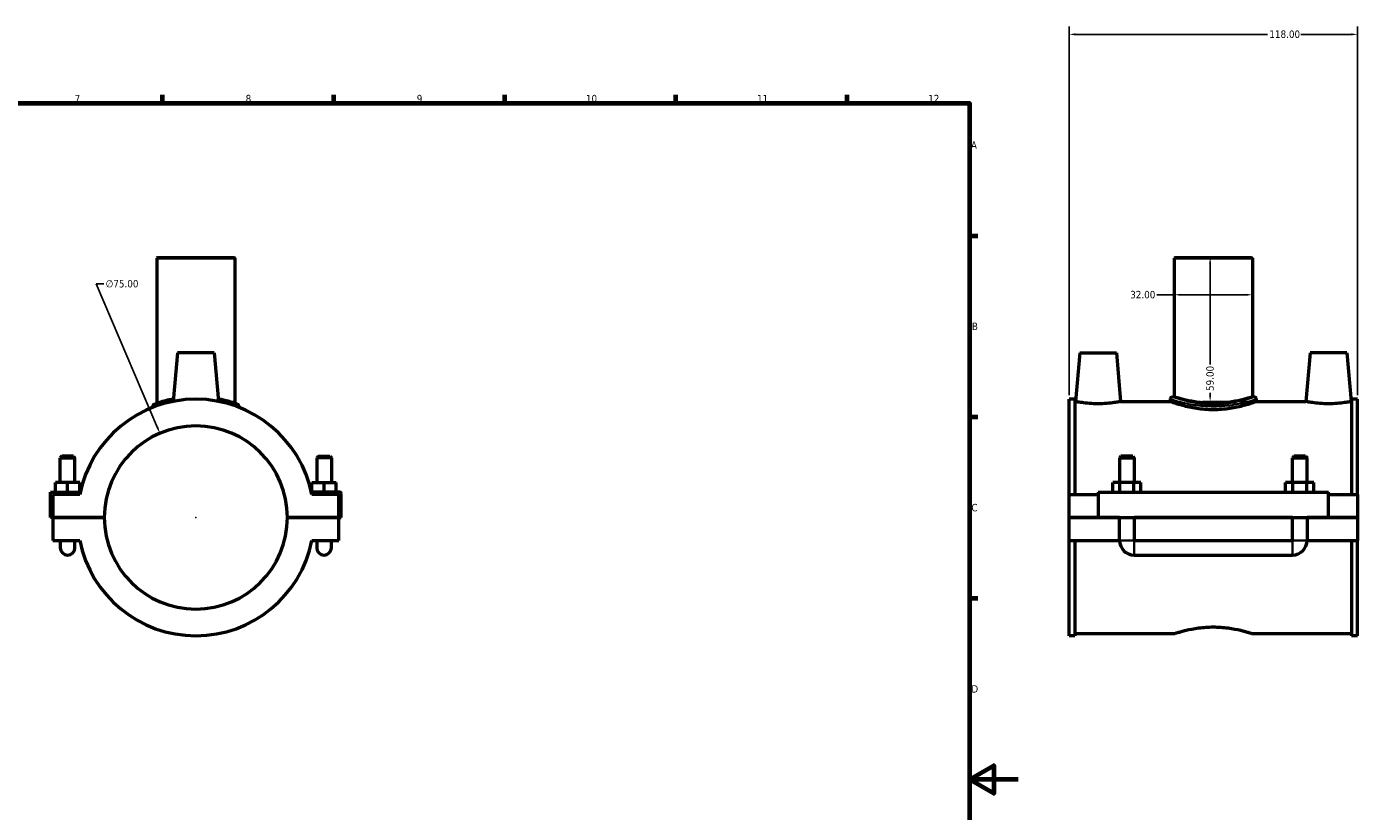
# Model space of a CAD drawing. Header units: millimetres. Extents: x 0 to 1090, y -37 to 1059.
# Tile 3 of 5: x 435 to 980, y 284 to 605. Entities that reach past the tile are written whole.
import ezdxf

# ---------------------------------------------------------------- set-up
doc = ezdxf.new("R2010")
doc.units = ezdxf.units.MM
for name, color, linetype, lineweight in [('Border (ANSI)', 7, 'Continuous', 70), ('Dimension (ANSI)', 7, 'Continuous', 25), ('Visible (ANSI)', 7, 'Continuous', 50), ('Visible Narrow (ANSI)', 7, 'Continuous', 35)]:
    doc.layers.add(name, color=color, linetype=linetype, lineweight=lineweight)
doc.styles.add('Note Text (ANSI)', font='tahoma.ttf')
doc.dimstyles.new('Default - mm (ANSI)', dxfattribs={"dimtxt": 3.048, "dimasz": 2.5, "dimexe": 3.175, "dimexo": 1.6002, "dimgap": 0.8, "dimtad": 0, "dimtoh": 1, "dimrnd": 1e-08, "dimzin": 4, "dimdsep": 46, "dimtxsty": 'Note Text (ANSI)', "dimcen": 0.09, "dimdle": 10, "dimclrd": 256, "dimclre": 256, "dimclrt": 256, "dimadec": 1, "dimazin": 1, "dimtfac": 1, "dimtofl": 0, "dimtmove": 0, "dimatfit": 3, "dimfxl": 1, "dimtolj": 1, "dimtzin": 4, "dimlwd": -1, "dimlwe": -1, "dimarcsym": 0})

# ---------------------------------------------------------------- blocks, each defined once
blk = doc.blocks.new('Borders Default Border')
at = {"layer": 'Border (ANSI)'}
for p, q in [((490.58, 574), (490.58, 577.45)), ((560.67, 574), (560.67, 577.45)), ((630.75, 574), (630.75, 577.45)), ((700.83, 574), (700.83, 577.45)), ((770.92, 574), (770.92, 577.45)), ((821, 519.75), (824.45, 519.75)), ((821, 445.5), (824.45, 445.5)), ((821, 371.25), (824.45, 371.25))]:
    blk.add_line(p, q, dxfattribs=at)
at = {"layer": 'Border (ANSI)', "flags": 128}
for points in [[(20, 20), (20, 574), (821, 574), (821, 20), (20, 20)], [(841, 297), (821, 297), (831, 302.77), (831, 291.23), (821, 297)]]:
    blk.add_lwpolyline(points, dxfattribs=at)
at = {"layer": 'Border (ANSI)', "attachment_point": 7, "style": 'Note Text (ANSI)'}
for s, insert, char_height in [('7', (454.6, 574.4), 3.05), ('8', (524.63, 574.33), 3.05), ('9', (594.7, 574.34), 3.05), ('10', (663.96, 574.34), 3.048), ('11', (734.04, 574.4), 3.048), ('12', (804.13, 574.4), 3.048), ('A', (821.63, 555.35), 3.05), ('B', (821.99, 481.1), 3.05), ('C', (821.8, 406.8), 3.05), ('D', (821.81, 332.6), 3.05)]:
    blk.add_mtext(s, dxfattribs=dict(at, insert=insert, char_height=char_height))
blk = doc.blocks.new('*D6')
at = {"layer": 'Defpoints', "color": 0, "transparency": 16777216}
for p in [(979.87, 602.22), (861.87, 452.79), (979.87, 452.79)]:
    blk.add_point(p, dxfattribs=at)
at = {"layer": 'Dimension (ANSI)', "transparency": 16777216}
for p, q in [((861.87, 454.39), (861.87, 605.4)), ((979.87, 454.39), (979.87, 605.4)), ((864.37, 602.22), (943.03, 602.22)), ((977.37, 602.22), (956.71, 602.22))]:
    blk.add_line(p, q, dxfattribs=at)
for points in [[(864.37, 602.64), (864.37, 601.81), (861.87, 602.22)], [(977.37, 602.64), (977.37, 601.81), (979.87, 602.22)]]:
    blk.add_solid(points, dxfattribs=at)
at = {"layer": 'Dimension (ANSI)', "transparency": 16777216, "insert": (943.83, 603.82), "char_height": 3.048, "attachment_point": 1, "style": 'Note Text (ANSI)'}
blk.add_mtext('\\A1;118.00', dxfattribs=at)
blk = doc.blocks.new('*D7')
at = {"layer": 'Defpoints', "color": 0, "transparency": 16777216}
for p in [(920.87, 510.84), (919.56, 451.84), (938.47, 451.84)]:
    blk.add_point(p, dxfattribs=at)
at = {"layer": 'Dimension (ANSI)', "transparency": 16777216}
for p, q in [((919.56, 508.34), (919.56, 466.95)), ((919.56, 454.34), (919.56, 455.35)), ((936.87, 451.84), (916.39, 451.84))]:
    blk.add_line(p, q, dxfattribs=at)
for points in [[(919.15, 508.34), (919.98, 508.34), (919.56, 510.84)], [(919.15, 454.34), (919.98, 454.34), (919.56, 451.84)]]:
    blk.add_solid(points, dxfattribs=at)
at = {"layer": 'Dimension (ANSI)', "transparency": 16777216, "insert": (917.98, 456.15), "char_height": 3.048, "attachment_point": 1, "rotation": 90, "style": 'Note Text (ANSI)'}
blk.add_mtext('\\A1;59.00', dxfattribs=at)
blk = doc.blocks.new('*D8')
at = {"layer": 'Defpoints', "color": 0, "transparency": 16777216}
for p in [(489.52, 438.83), (518.95, 369.85)]:
    blk.add_point(p, dxfattribs=at)
at = {"layer": 'Dimension (ANSI)', "transparency": 16777216}
for p, q in [((466.5, 499.99), (463.43, 499.99)), ((463.43, 499.99), (488.54, 441.13)), ((504.14, 404.34), (504.32, 404.34)), ((504.23, 404.25), (504.23, 404.43))]:
    blk.add_line(p, q, dxfattribs=at)
blk.add_solid([(488.92, 441.3), (488.15, 440.97), (489.52, 438.83)], dxfattribs=at)
at = {"layer": 'Dimension (ANSI)', "transparency": 16777216, "insert": (467.3, 501.63), "char_height": 3.048, "attachment_point": 1, "style": 'Note Text (ANSI)'}
blk.add_mtext('\\A1;∅75.00', dxfattribs=at)
blk = doc.blocks.new('*D9')
at = {"layer": 'Defpoints', "color": 0, "transparency": 16777216}
for p in [(904.87, 495.56), (904.87, 495.56), (936.87, 495.56)]:
    blk.add_point(p, dxfattribs=at)
at = {"layer": 'Dimension (ANSI)', "transparency": 16777216}
for p, q in [((904.87, 495.56), (897.69, 495.56)), ((934.37, 495.56), (907.37, 495.56))]:
    blk.add_line(p, q, dxfattribs=at)
for points in [[(907.37, 495.98), (907.37, 495.15), (904.87, 495.56)], [(934.37, 495.98), (934.37, 495.15), (936.87, 495.56)]]:
    blk.add_solid(points, dxfattribs=at)
at = {"layer": 'Dimension (ANSI)', "transparency": 16777216, "insert": (886.84, 497.15), "char_height": 3.048, "attachment_point": 1, "style": 'Note Text (ANSI)'}
blk.add_mtext('\\A1;32.00', dxfattribs=at)

msp = doc.modelspace()

# ---------------------------------------------------------------- linework, layer by layer
at = {"layer": 'Visible (ANSI)'}
for p, q in [((488.5525, 510.8399), (488.2325, 510.5199)), ((520.2325, 510.5199), (488.2325, 510.5199)), ((488.2325, 510.5199), (488.2325, 451.077)), ((488.5525, 510.8399), (519.9125, 510.8399)), ((519.9125, 510.8399), (520.2325, 510.5199)), ((520.2325, 510.5199), (520.2325, 451.077)), ((905.1862, 510.8399), (904.8662, 510.5199)), ((936.8662, 510.5199), (904.8662, 510.5199)), ((904.8662, 510.5199), (904.8662, 453.7399)), ((905.1862, 510.8399), (936.5462, 510.8399)), ((936.5462, 510.8399), (936.8662, 510.5199)), ((936.8662, 510.5199), (936.8662, 453.7399)), ((496.7325, 471.8399), (494.9879, 451.8997)), ((511.7325, 471.8399), (496.7325, 471.8399)), ((511.7325, 471.8399), (513.477, 451.8997)), ((866.1662, 471.8399), (864.4165, 451.8399)), ((866.1662, 471.8399), (881.1662, 471.8399)), ((881.1662, 471.8399), (882.916, 451.8399)), ((960.5662, 471.8399), (958.8165, 451.8399)), ((975.5662, 471.8399), (960.5662, 471.8399)), ((975.5662, 471.8399), (977.316, 451.8399)), ((861.8662, 413.7149), (861.8662, 452.7899)), ((864.2262, 452.7899), (861.8662, 452.7899)), ((864.2262, 452.7899), (864.2262, 413.7149)), ((903.2662, 452.7799), (903.2662, 451.8399)), ((904.8662, 453.7399), (904.2262, 453.7399)), ((937.5062, 453.7399), (936.8662, 453.7399)), ((938.4662, 452.7799), (938.4662, 451.8399)), ((977.5062, 452.7899), (977.5062, 413.7149)), ((979.8662, 452.7899), (977.5062, 452.7899)), ((979.8662, 413.7149), (979.8662, 452.7899)), ((486.6325, 449.8321), (486.6325, 449.4801)), ((521.8325, 449.8321), (521.8325, 449.4801)), ((864.2262, 451.8399), (864.4165, 451.8399)), ((882.916, 451.8399), (903.2662, 451.8399)), ((938.4662, 451.8399), (958.8165, 451.8399)), ((977.316, 451.8399), (977.5062, 451.8399)), ((449.3325, 429.3899), (448.7325, 428.7899)), ((448.7325, 428.7899), (454.7325, 428.7899)), ((448.7325, 418.7149), (448.7325, 428.7899)), ((454.1325, 429.3899), (449.3325, 429.3899)), ((454.1325, 429.3899), (454.7325, 428.7899)), ((454.7325, 418.7149), (454.7325, 428.7899)), ((554.3325, 429.3899), (553.7325, 428.7899)), ((559.7325, 428.7899), (553.7325, 428.7899)), ((553.7325, 428.7899), (553.7325, 418.7149)), ((554.3325, 429.3899), (559.1325, 429.3899)), ((559.1325, 429.3899), (559.7325, 428.7899)), ((559.7325, 428.7899), (559.7325, 418.7149)), ((883.0662, 429.3899), (882.4662, 428.7899)), ((882.4662, 428.7899), (888.4662, 428.7899)), ((882.4662, 428.7899), (882.4662, 418.7149)), ((887.8662, 429.3899), (883.0662, 429.3899)), ((887.8662, 429.3899), (888.4662, 428.7899)), ((888.4662, 428.7899), (888.4662, 418.7149)), ((953.8662, 429.3899), (953.2662, 428.7899)), ((953.2662, 428.7899), (959.2662, 428.7899)), ((953.2662, 418.7149), (953.2662, 428.7899)), ((958.6662, 429.3899), (953.8662, 429.3899)), ((958.6662, 429.3899), (959.2662, 428.7899)), ((959.2662, 418.7149), (959.2662, 428.7899)), ((444.7325, 414.7149), (456.9063, 414.7149)), ((444.7325, 404.3899), (444.7325, 414.7149)), ((446.7325, 414.7149), (446.7325, 418.7149)), ((451.7325, 418.7149), (446.7325, 418.7149)), ((456.7325, 418.7149), (451.7325, 418.7149)), ((451.7325, 414.7149), (451.7325, 418.7149)), ((456.7325, 414.7149), (456.7325, 418.7149)), ((563.2325, 414.7149), (551.5586, 414.7149)), ((551.7325, 418.7149), (556.7325, 418.7149)), ((551.7325, 414.7149), (551.7325, 418.7149)), ((556.7325, 414.7149), (556.7325, 418.7149)), ((556.7325, 418.7149), (561.7325, 418.7149)), ((561.7325, 414.7149), (561.7325, 418.7149)), ((563.7325, 404.3899), (563.7325, 414.2149)), ((873.6662, 414.7149), (873.6662, 404.3899)), ((873.6662, 414.7149), (968.0662, 414.7149)), ((879.6927, 414.7149), (879.6927, 418.7149)), ((882.5795, 418.7149), (879.6927, 418.7149)), ((882.5795, 414.7149), (882.5795, 418.7149)), ((888.353, 418.7149), (882.5795, 418.7149)), ((888.353, 414.7149), (888.353, 418.7149)), ((891.2398, 418.7149), (888.353, 418.7149)), ((891.2398, 414.7149), (891.2398, 418.7149)), ((950.4927, 414.7149), (950.4927, 418.7149)), ((953.3795, 418.7149), (950.4927, 418.7149)), ((953.3795, 414.7149), (953.3795, 418.7149)), ((959.153, 418.7149), (953.3795, 418.7149)), ((959.153, 414.7149), (959.153, 418.7149)), ((962.0398, 418.7149), (959.153, 418.7149)), ((962.0398, 414.7149), (962.0398, 418.7149)), ((968.0662, 404.3899), (968.0662, 414.7149)), ((456.6981, 413.7149), (445.7325, 413.7149)), ((445.7325, 413.7149), (445.7325, 404.3899)), ((562.7325, 413.7149), (551.7668, 413.7149)), ((562.7325, 404.3899), (562.7325, 413.7149)), ((861.8662, 413.7149), (873.6662, 413.7149)), ((861.8662, 404.3899), (861.8662, 413.7149)), ((968.0662, 413.7149), (979.8662, 413.7149)), ((979.8662, 413.7149), (979.8662, 404.3899)), ((445.7325, 404.3899), (444.7325, 404.3899)), ((445.7325, 404.3899), (466.7325, 404.3899)), ((445.7325, 404.2899), (445.7325, 394.9649)), ((466.7325, 404.2899), (445.7325, 404.2899)), ((448.7325, 404.2899), (448.7325, 404.3899)), ((454.7325, 404.2899), (454.7325, 404.3899)), ((541.7324, 404.3899), (562.7325, 404.3899)), ((562.7325, 404.2899), (541.7324, 404.2899)), ((553.7325, 404.3899), (553.7325, 404.2899)), ((559.7325, 404.3899), (559.7325, 404.2899)), ((562.7325, 404.3899), (563.7325, 404.3899)), ((562.7325, 394.9649), (562.7325, 404.2899)), ((861.8662, 404.3899), (873.6662, 404.3899)), ((861.8662, 394.9649), (861.8662, 404.2899)), ((882.4662, 404.2899), (861.8662, 404.2899)), ((873.6662, 404.3899), (968.0662, 404.3899)), ((882.4662, 404.3899), (882.4662, 404.2899)), ((882.4662, 394.9649), (882.4662, 404.2899)), ((888.4662, 404.3899), (888.4662, 404.2899)), ((888.4662, 404.2899), (888.4662, 394.9649)), ((953.2662, 404.2899), (888.4662, 404.2899)), ((953.2662, 404.2899), (953.2662, 404.3899)), ((953.2662, 394.9649), (953.2662, 404.2899)), ((959.2662, 404.2899), (959.2662, 404.3899)), ((959.2662, 404.2899), (959.2662, 394.9649)), ((979.8662, 404.2899), (959.2662, 404.2899)), ((968.0662, 404.3899), (979.8662, 404.3899)), ((979.8662, 404.2899), (979.8662, 394.9649)), ((445.7325, 394.9649), (456.6981, 394.9649)), ((448.7325, 394.9649), (448.7325, 391.9649)), ((454.7325, 391.9649), (454.7325, 394.9649)), ((551.7668, 394.9649), (562.7325, 394.9649)), ((553.7325, 394.9649), (553.7325, 391.9649)), ((559.7325, 391.9649), (559.7325, 394.9649)), ((861.8662, 355.8899), (861.8662, 394.9649)), ((861.8662, 394.9649), (882.4662, 394.9649)), ((864.2262, 394.9649), (864.2262, 355.8899)), ((888.4662, 394.9649), (953.2662, 394.9649)), ((959.2662, 394.9649), (979.8662, 394.9649)), ((977.5062, 394.9649), (977.5062, 355.8899)), ((979.8662, 355.8899), (979.8662, 394.9649)), ((888.4662, 388.9649), (953.2662, 388.9649)), ((864.2262, 355.8899), (861.8662, 355.8899)), ((864.2262, 356.8399), (905.1862, 356.8399)), ((936.5462, 356.8399), (977.5062, 356.8399)), ((979.8662, 355.8899), (977.5062, 355.8899))]:
    msp.add_line(p, q, dxfattribs=at)
for centre, radius, start, end in [((504.2325, 404.3399), 48.45, 11.157021, 168.842979), ((904.2262, 452.7799), 0.96, 90, 180), ((937.5062, 452.7799), 0.96, 0, 90), ((487.5925, 449.8321), 0.96, 110.09134, 180), ((520.8725, 449.8321), 0.96, 0, 69.90866), ((504.2325, 404.3399), 37.5, 0.076394, 179.923606), ((563.2325, 414.2149), 0.5, 0, 90), ((504.2325, 404.3399), 37.5, 180.076394, 359.923606), ((504.2325, 404.3399), 48.45, 191.157021, 348.842979), ((888.4662, 394.9649), 6, 180, 270), ((953.2662, 394.9649), 6, 270, 0), ((451.7325, 391.9649), 3, 180, 0), ((556.7325, 391.9649), 3, 180, 0)]:
    msp.add_arc(centre, radius, start, end, dxfattribs=at)
for points, knots in [([(495.0756, 452.8825), (493.8867, 452.6582), (492.7954, 452.4079), (489.981, 451.6782), (488.6072, 451.21), (487.4708, 450.8113), (487.2675, 450.7394), (487.2672, 450.7391)], [9.00164261, 9.00164261, 9.00164261, 9.00164261, 9.42922964, 9.42922964, 10.25329006, 10.25329006, 10.71014238, 10.71014238, 10.71014238, 10.71014238]), ([(521.2022, 450.7337), (521.2022, 450.7337), (520.9845, 450.8149), (519.9474, 451.1781), (518.9031, 451.5331), (516.3581, 452.2437), (514.9608, 452.5869), (513.3908, 452.8834)], [5.35506352, 5.35506352, 5.35506352, 5.35506352, 5.8223472, 5.8223472, 6.49879799, 6.49879799, 7.0635627, 7.0635627, 7.0635627, 7.0635627]), ([(920.8662, 451.077), (919.8536, 451.077), (918.8089, 451.1108), (916.7358, 451.2478), (915.7073, 451.3507), (913.7388, 451.6073), (912.797, 451.7608), (911.057, 452.0877), (910.2589, 452.2607), (908.8465, 452.593), (908.1828, 452.7642), (907.0105, 453.0843), (906.5019, 453.233), (905.6832, 453.4798), (905.3724, 453.5779), (904.9639, 453.708), (904.8662, 453.7399), (904.8662, 453.7399)], [0, 0, 0, 0, 0.30379322, 0.30379322, 0.60758643, 0.60758643, 0.91137965, 0.91137965, 1.21517286, 1.21517286, 1.51884127, 1.51884127, 1.82250968, 1.82250968, 2.12617809, 2.12617809, 2.4298465, 2.4298465, 2.4298465, 2.4298465]), ([(936.8662, 453.7399), (936.8662, 453.7399), (936.7686, 453.708), (936.3601, 453.5779), (936.0493, 453.4798), (935.2306, 453.233), (934.722, 453.0843), (933.5497, 452.7642), (932.886, 452.593), (931.4736, 452.2607), (930.6755, 452.0877), (928.9355, 451.7608), (927.9937, 451.6073), (926.0252, 451.3507), (924.9967, 451.2478), (922.9236, 451.1108), (921.8789, 451.077), (920.8662, 451.077)], [7.28953949, 7.28953949, 7.28953949, 7.28953949, 7.5932079, 7.5932079, 7.89687631, 7.89687631, 8.20054472, 8.20054472, 8.50421313, 8.50421313, 8.80800635, 8.80800635, 9.11179956, 9.11179956, 9.41559278, 9.41559278, 9.71938599, 9.71938599, 9.71938599, 9.71938599]), ([(882.916, 451.8399), (882.916, 451.8399), (882.6851, 451.7924), (881.7472, 451.6202), (881.0404, 451.4977), (879.4058, 451.2658), (878.367, 451.1411), (876.0829, 450.964), (874.8373, 450.9144), (872.4952, 450.9144), (871.2496, 450.964), (868.9655, 451.1411), (867.9267, 451.2658), (866.2921, 451.4977), (865.5853, 451.6202), (864.6474, 451.7924), (864.4165, 451.8399), (864.4165, 451.8399)], [1.40376334, 1.40376334, 1.40376334, 1.40376334, 1.75433575, 1.75433575, 2.10490816, 2.10490816, 2.45621742, 2.45621742, 2.80752668, 2.80752668, 3.15883594, 3.15883594, 3.5101452, 3.5101452, 3.86071762, 3.86071762, 4.21129003, 4.21129003, 4.21129003, 4.21129003]), ([(938.4662, 451.8399), (938.4662, 451.8399), (938.3584, 451.7995), (937.9077, 451.6353), (937.5651, 451.5115), (936.6636, 451.2), (936.1041, 451.0122), (934.8155, 450.6075), (934.0864, 450.391), (932.5357, 449.97), (931.6592, 449.7503), (929.748, 449.3344), (928.7132, 449.1385), (926.5488, 448.8105), (925.4172, 448.6784), (923.1345, 448.5025), (921.9832, 448.4589), (919.7493, 448.4589), (918.598, 448.5025), (916.3153, 448.6784), (915.1837, 448.8105), (913.0193, 449.1385), (911.9845, 449.3344), (910.0733, 449.7503), (909.1968, 449.97), (907.6461, 450.391), (906.917, 450.6075), (905.6284, 451.0122), (905.0689, 451.2), (904.1674, 451.5115), (903.8248, 451.6353), (903.3741, 451.7995), (903.2662, 451.8399), (903.2662, 451.8399)], [2.67978157, 2.67978157, 2.67978157, 2.67978157, 3.0146324, 3.0146324, 3.34948323, 3.34948323, 3.68433406, 3.68433406, 4.01918489, 4.01918489, 4.35427945, 4.35427945, 4.68937401, 4.68937401, 5.02446857, 5.02446857, 5.35956313, 5.35956313, 5.6946577, 5.6946577, 6.02975226, 6.02975226, 6.36484682, 6.36484682, 6.69994138, 6.69994138, 7.03479221, 7.03479221, 7.36964304, 7.36964304, 7.70449387, 7.70449387, 8.0393447, 8.0393447, 8.0393447, 8.0393447]), ([(977.316, 451.8399), (977.316, 451.8399), (977.0851, 451.7924), (976.1472, 451.6202), (975.4404, 451.4977), (973.8058, 451.2658), (972.767, 451.1411), (970.4829, 450.964), (969.2373, 450.9144), (968.0662, 450.9144), (966.8952, 450.9144), (965.6496, 450.964), (963.3655, 451.1411), (962.3267, 451.2658), (960.6921, 451.4977), (959.9853, 451.6202), (959.0474, 451.7924), (958.8165, 451.8399), (958.8165, 451.8399)], [4.21129003, 4.21129003, 4.21129003, 4.21129003, 4.56186244, 4.56186244, 4.91243485, 4.91243485, 5.26374411, 5.26374411, 5.61505337, 5.61505337, 5.61505337, 5.96636263, 5.96636263, 6.31767189, 6.31767189, 6.6682443, 6.6682443, 7.01881671, 7.01881671, 7.01881671, 7.01881671]), ([(905.1862, 356.8399), (905.1862, 356.8399), (905.282, 356.8718), (905.6825, 357.0017), (905.9871, 357.0997), (906.7896, 357.3463), (907.288, 357.4949), (908.4367, 357.8149), (909.0871, 357.986), (911.1629, 358.4843), (912.916, 358.8433), (915.8097, 359.2284), (916.8176, 359.3315), (918.8495, 359.4686), (919.8735, 359.5025), (921.859, 359.5025), (922.883, 359.4686), (924.9149, 359.3315), (925.9228, 359.2284), (928.8165, 358.8433), (930.5696, 358.4843), (932.6454, 357.986), (933.2958, 357.8149), (934.4445, 357.4949), (934.9429, 357.3463), (935.7454, 357.0997), (936.05, 357.0017), (936.4505, 356.8718), (936.5462, 356.8399), (936.5462, 356.8399)], [2.38201515, 2.38201515, 2.38201515, 2.38201515, 2.67970076, 2.67970076, 2.97738637, 2.97738637, 3.27507198, 3.27507198, 3.57275759, 3.57275759, 4.16839395, 4.16839395, 4.46621213, 4.46621213, 4.7640303, 4.7640303, 5.06184848, 5.06184848, 5.35966666, 5.35966666, 5.95530301, 5.95530301, 6.25298862, 6.25298862, 6.55067423, 6.55067423, 6.84835984, 6.84835984, 7.14604545, 7.14604545, 7.14604545, 7.14604545])]:
    msp.add_open_spline(points, degree=3, knots=knots, dxfattribs=at)
at = {"layer": 'Visible Narrow (ANSI)'}
for p, q in [((882.5032, 394.9649), (888.4293, 394.9649)), ((888.4662, 389.0018), (888.4662, 394.9279)), ((953.2662, 389.0018), (953.2662, 394.9279)), ((959.2293, 394.9649), (953.3032, 394.9649))]:
    msp.add_line(p, q, dxfattribs=at)
msp.add_arc((520.8725, 449.8321), 0.96, 3.495433, 66.413227, dxfattribs=at)
for points, knots in [([(903.4905, 452.7048), (903.7003, 452.6378), (904.0581, 452.5258), (905.7219, 452.0208), (907.6401, 451.4663), (911.9815, 450.5674), (914.2158, 450.2099), (919.5185, 449.7666), (922.6529, 449.7815), (928.2985, 450.2992), (930.8267, 450.7583), (934.8591, 451.682), (936.4048, 452.1378), (937.7636, 452.5543), (938.0611, 452.6485), (938.2451, 452.7076)], [-13.11992431, -13.11992431, -13.11992431, -13.11992431, -12.73395934, -12.73395934, -11.83497869, -11.83497869, -11.12527454, -11.12527454, -10.25329006, -10.25329006, -9.42922964, -9.42922964, -8.63744001, -8.63744001, -8.30035602, -8.30035602, -8.30035602, -8.30035602]), ([(937.2971, 453.6662), (937.1232, 453.6059), (936.842, 453.5099), (935.5572, 453.0851), (934.0958, 452.6203), (930.2834, 451.6782), (927.8931, 451.21), (922.5555, 450.682), (919.592, 450.6669), (914.5786, 451.119), (912.4661, 451.4835), (908.3615, 452.4003), (906.5479, 452.9658), (904.9749, 453.4807), (904.6367, 453.595), (904.4382, 453.6633)], [8.30035602, 8.30035602, 8.30035602, 8.30035602, 8.63744001, 8.63744001, 9.42922964, 9.42922964, 10.25329006, 10.25329006, 11.12527454, 11.12527454, 11.83497869, 11.83497869, 12.73395934, 12.73395934, 13.11992431, 13.11992431, 13.11992431, 13.11992431]), ([(486.6602, 449.8452), (486.7253, 449.867), (486.9283, 449.9347), (488.0269, 450.2992), (489.4517, 450.7583), (492.238, 451.4413), (493.2038, 451.6539), (494.249, 451.8501)], [-10.62321416, -10.62321416, -10.62321416, -10.62321416, -10.25329006, -10.25329006, -9.42922964, -9.42922964, -9.05850629, -9.05850629, -9.05850629, -9.05850629]), ([(514.2172, 451.8509), (515.6485, 451.5817), (516.9293, 451.2808), (519.448, 450.616), (520.531, 450.2679), (521.5248, 449.9389), (521.741, 449.864), (521.8091, 449.8403)], [-7.00669887, -7.00669887, -7.00669887, -7.00669887, -6.49879799, -6.49879799, -5.8223472, -5.8223472, -5.4419917, -5.4419917, -5.4419917, -5.4419917])]:
    msp.add_open_spline(points, degree=3, knots=knots, dxfattribs=at)
for points in [[(882.459, 418.8478), (882.415, 418.8065), (882.3716, 418.7645), (882.3287, 418.722)], [(888.6038, 418.722), (888.5609, 418.7645), (888.5175, 418.8065), (888.4735, 418.8478)], [(953.259, 418.8478), (953.215, 418.8065), (953.1716, 418.7645), (953.1287, 418.722)], [(959.4038, 418.722), (959.3609, 418.7645), (959.3175, 418.8065), (959.2735, 418.8478)]]:
    msp.add_open_spline(points, degree=3, dxfattribs=at)

# ---------------------------------------------------------------- block references
msp.add_blockref('Borders Default Border', (0, 0))

# ---------------------------------------------------------------- dimensions: what is measured, and where the dimension line sits
at = {"layer": 'Dimension (ANSI)'}
for base, p1, p2, angle, override, picture, middle in [((979.8662, 602.2229), (861.8662, 452.7899), (979.8662, 452.7899), 180, {"dimtoh": 0, "dimdec": 2, "dimtp": 0, "dimtm": 0, "dimtdec": 2, "dimatfit": 1}, '*D6', (949.8662, 602.2229)), ((919.5632, 451.8399), (920.8662, 510.8399), (938.4662, 451.8399), 90, {"dimtoh": 0, "dimdec": 2, "dimse1": 1, "dimtp": 0, "dimtm": 0, "dimtdec": 2, "dimatfit": 1}, '*D7', (919.5632, 461.1491)), ((904.8662, 495.5623), (936.8662, 495.5623), (904.8662, 495.5623), 180, {"dimtoh": 0, "dimdec": 2, "dimse1": 1, "dimse2": 1, "dimtp": 0, "dimtm": 0, "dimtdec": 2, "dimatfit": 2}, '*D9', (891.8662, 495.5623))]:
    dim = msp.add_linear_dim(base=base, p1=p1, p2=p2, angle=angle, dimstyle='Default - mm (ANSI)', override=override, dxfattribs=at)
    dim.commit()
    dim.dimension.update_dxf_attribs({"geometry": picture, "text_midpoint": middle, "dimtype": 160})
dim = msp.add_diameter_dim_2p(p1=(518.9461, 369.847), p2=(489.5188, 438.8327), dimstyle='Default - mm (ANSI)', override={"dimtih": 1, "dimdec": 2, "dimlfac": 1, "dimtp": 0, "dimtm": 0, "dimtdec": 2}, dxfattribs=at)
dim.commit()
dim.dimension.update_dxf_attribs({"geometry": '*D8', "text_midpoint": (473.9934, 499.9858), "dimtype": 163})

doc.saveas('drawing.dxf')
